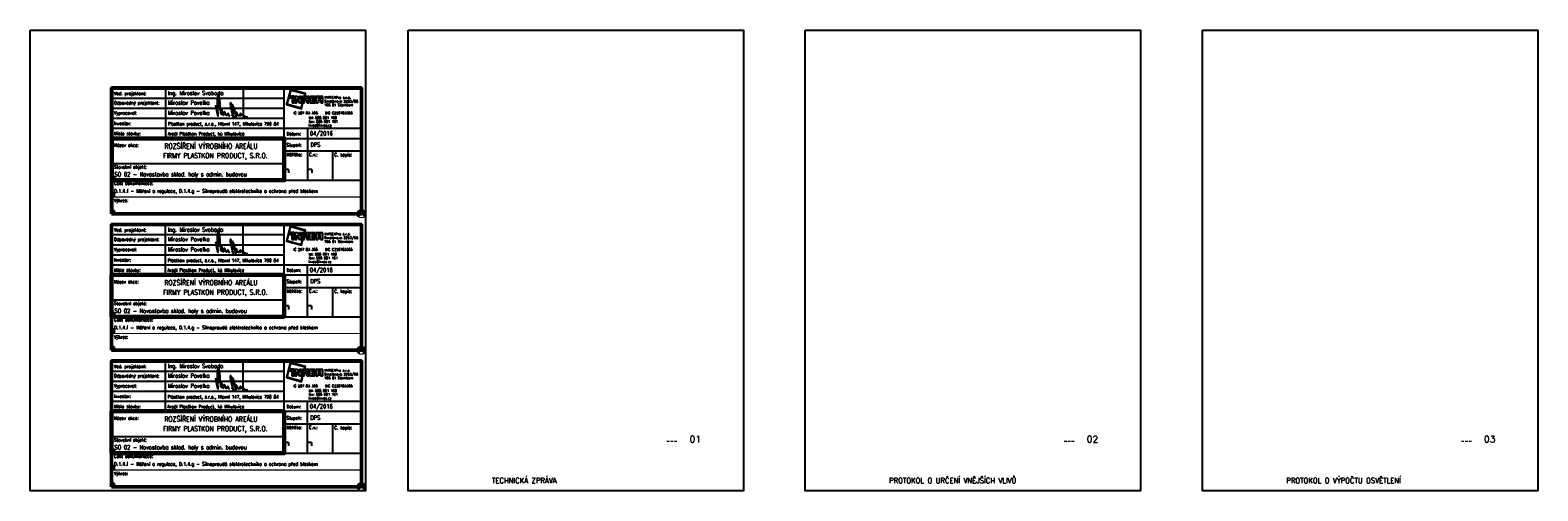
# Model space of a CAD drawing. Extents: x -19864 to 492529, y -84687 to -21221.
# Tile 24 of 34: x 399450 to 444405, y -84687 to -70937. Entities that reach past the tile are written whole.
import ezdxf
from ezdxf.enums import TextEntityAlignment as Align

# ---------------------------------------------------------------- set-up
doc = ezdxf.new("R2010")
doc.units = 0
doc.header["$MEASUREMENT"] = 0
doc.layers.get('0').update_dxf_attribs({"linetype": 'CONTINUOUS'})
doc.layers.add('IN_RAZITKO', color=7, linetype='CONTINUOUS')
doc.layers.add('MP2000N', color=7, linetype='CONTINUOUS', plot=False)
doc.styles.add('ARI-ROM-UNI', font='simplex.shx', dxfattribs={"width": 0.8})

# ---------------------------------------------------------------- blocks, each defined once
blk = doc.blocks.new('INREA RAZÍTKO')
at = {"layer": 'IN_RAZITKO', "transparency": 33554687}
blk.add_hatch(color=256, dxfattribs=at).paths.add_polyline_path([(-3.869, 7.655), (-3.904, 7.527), (-3.878, 7.527), (-3.839, 7.673), (-4.74, 7.912), (-4.978, 7.018), (-4.08, 6.768), (-3.993, 7.115), (-4.019, 7.115), (-4.098, 6.799), (-4.947, 7.035), (-4.722, 7.882)])
h = blk.add_hatch(color=256, dxfattribs=at)
h.paths.add_polyline_path([(-4.687, 7.527), (-4.792, 7.527), (-4.792, 7.423), (-4.687, 7.423)])
h.paths.add_polyline_path([(-4.527, 7.526), (-4.642, 7.526), (-4.642, 7.115), (-4.527, 7.115)])
h.paths.add_polyline_path([(-4.317, 7.527), (-4.468, 7.527), (-4.468, 7.115), (-4.349, 7.115), (-4.349, 7.381), (-4.189, 7.115), (-4.07, 7.115), (-4.07, 7.527), (-4.189, 7.527), (-4.189, 7.315)])
h.paths.add_polyline_path([(-3.913, 7.527), (-4.023, 7.527), (-4.023, 7.115)])
edge = h.paths.add_edge_path()
edge.add_line((-3.708, 7.527), (-3.877, 7.527))
edge.add_line((-3.877, 7.527), (-3.987, 7.115))
edge.add_line((-3.987, 7.115), (-3.894, 7.115))
edge.add_line((-3.894, 7.115), (-3.894, 7.277))
edge.add_line((-3.894, 7.277), (-3.757, 7.277))
edge.add_line((-3.757, 7.277), (-3.757, 7.115))
edge.add_line((-3.757, 7.115), (-3.638, 7.115))
edge.add_line((-3.638, 7.115), (-3.638, 7.257))
edge.add_arc((-3.708, 7.257), 0.07, 0, 90)
edge.add_arc((-3.708, 7.397), 0.07, 270, 360)
edge.add_line((-3.638, 7.397), (-3.638, 7.457))
edge.add_arc((-3.708, 7.457), 0.07, 0, 90)
h.paths.add_polyline_path([(-3.757, 7.419), (-3.757, 7.362), (-3.894, 7.362), (-3.894, 7.419)])
h.paths.add_polyline_path([(-3.253, 7.527), (-3.588, 7.527), (-3.588, 7.115), (-3.253, 7.115), (-3.253, 7.225), (-3.465, 7.225), (-3.465, 7.287), (-3.253, 7.287), (-3.253, 7.366), (-3.465, 7.366), (-3.465, 7.421), (-3.253, 7.421)])
edge = h.paths.add_edge_path()
edge.add_line((-2.877, 7.527), (-3.131, 7.527))
edge.add_arc((-3.131, 7.457), 0.07, 90, 180)
edge.add_line((-3.201, 7.457), (-3.201, 7.115))
edge.add_line((-3.201, 7.115), (-3.081, 7.115))
edge.add_line((-3.081, 7.115), (-3.081, 7.293))
edge.add_line((-3.081, 7.293), (-2.931, 7.293))
edge.add_line((-2.931, 7.293), (-2.931, 7.115))
edge.add_line((-2.931, 7.115), (-2.807, 7.115))
edge.add_line((-2.807, 7.115), (-2.807, 7.457))
edge.add_arc((-2.877, 7.457), 0.07, 0, 90)
h.paths.add_polyline_path([(-2.931, 7.421), (-2.931, 7.362), (-3.081, 7.362), (-3.081, 7.421)])
at = {"layer": 'IN_RAZITKO', "color": 7, "transparency": 33554687}
for p, q in [((-15.395, 7.405), (-5.108, 7.405)), ((-12.195, 8.005), (-12.195, 5.005)), ((-7.564, 8.005), (-7.564, 6.205)), ((-5.108, 2.651), (-5.108, 8.005)), ((-15.395, 6.805), (-5.108, 6.805)), ((-15.395, 6.205), (-5.108, 6.205)), ((-15.395, 5.605), (-5.108, 5.605)), ((-5.108, 5.605), (-0.505, 5.605)), ((-3.727, 5.605), (-3.727, 2.505)), ((-5.108, 5.005), (-0.505, 5.005)), ((-5.108, 4.255), (-0.505, 4.255)), ((-2.225, 4.258), (-2.225, 2.505)), ((-15.395, 3.505), (-5.108, 3.505))]:
    blk.add_line(p, q, dxfattribs=at)
at = {"layer": 'IN_RAZITKO', "transparency": 33554687}
for p, q in [((-4.468, 7.527), (-4.317, 7.527)), ((-4.468, 7.527), (-4.468, 7.115)), ((-4.349, 7.115), (-4.349, 7.381)), ((-4.349, 7.381), (-4.189, 7.115)), ((-4.317, 7.527), (-4.189, 7.315)), ((-4.189, 7.315), (-4.189, 7.527)), ((-4.189, 7.527), (-4.07, 7.527)), ((-4.07, 7.115), (-4.07, 7.527)), ((-4.023, 7.115), (-4.023, 7.527)), ((-3.913, 7.527), (-4.023, 7.115)), ((-4.023, 7.527), (-3.913, 7.527)), ((-3.877, 7.527), (-3.987, 7.115)), ((-3.878, 7.527), (-3.904, 7.527)), ((-3.894, 7.362), (-3.894, 7.419)), ((-3.757, 7.419), (-3.894, 7.419)), ((-3.757, 7.362), (-3.894, 7.362)), ((-3.894, 7.115), (-3.894, 7.277)), ((-3.894, 7.277), (-3.757, 7.277)), ((-3.877, 7.527), (-3.708, 7.527)), ((-3.757, 7.362), (-3.757, 7.419)), ((-3.757, 7.277), (-3.757, 7.115)), ((-3.638, 7.397), (-3.638, 7.457)), ((-3.638, 7.257), (-3.638, 7.115)), ((-3.588, 7.527), (-3.588, 7.115)), ((-3.588, 7.527), (-3.253, 7.527)), ((-3.253, 7.421), (-3.465, 7.421)), ((-3.465, 7.421), (-3.465, 7.366)), ((-3.253, 7.366), (-3.465, 7.366)), ((-3.253, 7.287), (-3.465, 7.287)), ((-3.465, 7.287), (-3.465, 7.225)), ((-3.465, 7.225), (-3.253, 7.225)), ((-3.253, 7.527), (-3.253, 7.421)), ((-3.253, 7.421), (-3.253, 7.527)), ((-3.253, 7.366), (-3.253, 7.287)), ((-3.253, 7.225), (-3.253, 7.115)), ((-3.201, 7.115), (-3.201, 7.457)), ((-3.131, 7.527), (-2.877, 7.527)), ((-2.931, 7.421), (-3.081, 7.421)), ((-3.081, 7.421), (-3.081, 7.362)), ((-3.081, 7.362), (-2.931, 7.362)), ((-2.931, 7.293), (-3.081, 7.293)), ((-3.081, 7.293), (-3.081, 7.115)), ((-2.931, 7.362), (-2.931, 7.421)), ((-2.931, 7.115), (-2.931, 7.293)), ((-2.807, 7.115), (-2.807, 7.457)), ((-4.468, 7.115), (-4.349, 7.115)), ((-4.189, 7.115), (-4.07, 7.115)), ((-3.993, 7.115), (-4.019, 7.115)), ((-3.987, 7.115), (-3.894, 7.115)), ((-3.757, 7.115), (-3.638, 7.115)), ((-3.588, 7.115), (-3.253, 7.115)), ((-3.201, 7.115), (-3.081, 7.115)), ((-2.931, 7.115), (-2.807, 7.115)), ((-5.108, 2.505), (-0.505, 2.505))]:
    blk.add_line(p, q, dxfattribs=at)
at = {"layer": 'IN_RAZITKO', "lineweight": 50, "transparency": 33554687}
for points in [[(-15.4, 0.5), (-0.5, 0.5), (-0.5, 8.01), (-15.4, 8.01)], [(-15.395, 0.505), (-0.505, 0.505), (-0.505, 8.005), (-15.395, 8.005)]]:
    blk.add_lwpolyline(points, close=True, dxfattribs=at)
at = {"layer": 'IN_RAZITKO', "transparency": 33554687}
for points in [[(-3.878, 7.527), (-3.839, 7.673), (-4.74, 7.912), (-4.978, 7.018), (-4.08, 6.768), (-3.993, 7.115)], [(-3.904, 7.527), (-3.869, 7.655), (-4.722, 7.882), (-4.947, 7.035), (-4.098, 6.799), (-4.019, 7.115)]]:
    blk.add_lwpolyline(points, dxfattribs=at)
for points in [[(-3.869, 7.655), (-3.904, 7.527), (-3.878, 7.527), (-3.839, 7.673), (-4.74, 7.912), (-4.978, 7.018), (-4.08, 6.768), (-3.993, 7.115), (-4.019, 7.115), (-4.098, 6.799), (-4.947, 7.035), (-4.722, 7.882)], [(-4.792, 7.423), (-4.687, 7.423), (-4.687, 7.527), (-4.792, 7.527)], [(-4.642, 7.115), (-4.527, 7.115), (-4.527, 7.526), (-4.642, 7.526)]]:
    blk.add_lwpolyline(points, close=True, dxfattribs=at)
at = {"layer": 'IN_RAZITKO', "lineweight": 60, "transparency": 33554687}
blk.add_lwpolyline([(-15.395, 2.505), (-5.108, 2.505), (-5.108, 5.005), (-15.395, 5.005)], close=True, dxfattribs=at)
at = {"layer": 'IN_RAZITKO', "transparency": 33554687, "const_width": 0.075}
blk.add_lwpolyline([(-15.395, 0.505), (-0.505, 0.505), (-0.505, 1.505), (-15.395, 1.505)], close=True, dxfattribs=at)
at = {"layer": 'IN_RAZITKO', "transparency": 33554687}
for centre, start, end in [((-3.708, 7.457), 0, 90), ((-3.708, 7.397), 270, 0), ((-3.708, 7.257), 0, 90), ((-3.131, 7.457), 90, 180), ((-2.877, 7.457), 0, 90)]:
    blk.add_arc(centre, 0.07, start, end, dxfattribs=at)
at = {"layer": 'IN_RAZITKO', "color": 7, "transparency": 33554687, "style": 'ARI-ROM-UNI', "width": 0.9}
for s, p in [('Ved. projektant:', (-15.255, 7.584)), ('Odpovědný projektant:', (-15.255, 7.022)), ('Vypracoval:', (-15.255, 6.422)), ('Investor:', (-15.255, 5.801)), ('Místo stavby:', (-15.255, 5.193)), ('Název akce:', (-15.255, 4.497)), ('Stupeň:', (-4.968, 4.509)), ('Datum:', (-4.968, 5.182)), ('Měřítko:', (-4.968, 3.94)), ('Č.v.:', (-3.627, 3.94)), ('Č. kopie:', (-2.125, 3.927)), ('Stavební objekt:', (-15.255, 3.197)), ('Část dokumentace:', (-15.255, 2.225)), ('Výkres:', (-15.255, 1.196))]:
    blk.add_text(s, height=0.2, dxfattribs=at).set_placement(p)
at = {"layer": 'IN_RAZITKO', "transparency": 33554687, "style": 'ARI-ROM-UNI'}
for s, p in [('                 Pro s.r.o.', (-3.847, 7.329)), ('Smetanova 2263/66', (-2.715, 7.103)), ('IČ 267 83 355   DIČ CZ26783355', (-4.556, 6.404)), ('tel: 585 001 160', (-3.657, 6.122)), ('785 01 Šternberk', (-2.715, 6.877)), ('fax: 585 001 161', (-3.657, 5.896)), ('inrea@inrea.cz', (-3.657, 5.67))]:
    blk.add_text(s, height=0.1425, dxfattribs=at).set_placement(p, align=Align.BOTTOM_LEFT)
at = {"layer": 'IN_RAZITKO', "transparency": 33554687, "style": 'ARI-ROM-UNI', "width": 1.3}
blk.add_text('INREA', height=0.1425, dxfattribs=at).set_placement((-2.715, 7.331), align=Align.BOTTOM_LEFT)
at = {"layer": 'IN_RAZITKO', "transparency": 33554687, "style": 'ARI-ROM-UNI'}
for tag, p, height, width in [('VEDOUCÍ-PROJEKTANT', (-12.053, 7.553), 0.25, 0.9), ('ODPOVĚDNÝ-PROJEKTANT', (-12.053, 6.964), 0.25, 0.9), ('VYPRACOVAL', (-12.053, 6.363), 0.25, 0.9), ('INVESTOR', (-12.053, 5.774), 0.2, 0.9), ('MÍSTO', (-12.053, 5.149), 0.25, 0.85), ('DATUM', (-3.585, 5.185), 0.25, 0.9), ('STUPEŇ', (-3.556, 4.468), 0.25, 0.9), ('OBJEKT', (-11.248, 2.85), 0.2, 0.8)]:
    blk.add_attdef(tag, p, '', height=height, dxfattribs=dict(at, width=width))
for tag, height, width, p in [('NÁZEV-1', 0.3, 0.85, (-10.252, 4.438)), ('NÁZEV-2', 0.3, 0.85, (-10.252, 3.876)), ('MĚŘ', 0.25, 0.9, (-4.422, 3.031)), ('ČV', 0.25, 0.9, (-3.034, 3.031)), ('VÝKRES', 0.35, 0.95, (-10.299, 0.801))]:
    blk.add_attdef(tag, text='', height=height, dxfattribs=dict(at, width=width)).set_placement(p, align=Align.CENTER)
blk.add_attdef('DOKUMENTACE', (-11.26, 1.842), '', height=0.25, dxfattribs=at)
blk = doc.blocks.new('PODPIS_PAVELKA')
at = {"color": 162, "lineweight": 30}
for points in [[(-67, 322), (-61, 305), (-59, 297), (-58, 290), (-57, 285), (-55, 279), (-54, 274), (-53, 270), (-52, 265), (-51, 260), (-51, 255), (-50, 250), (-49, 245), (-48, 241), (-47, 237), (-47, 232), (-46, 228), (-46, 223), (-45, 219), (-44, 214), (-43, 209), (-43, 205), (-42, 200), (-41, 194), (-40, 188), (-39, 182), (-38, 176), (-37, 170), (-36, 164), (-35, 158), (-33, 152), (-32, 146), (-31, 140), (-29, 133), (-28, 126), (-26, 119), (-25, 112), (-23, 104), (-22, 96), (-20, 88), (-19, 81), (-17, 75), (-16, 70), (-14, 64), (-13, 57), (-11, 49), (-9, 41), (-7, 32), (-5, 23), (-3, 15), (-1, 6), (0, 0), (1, 0), (0, 9), (-1, 20), (-1, 29), (-2, 34), (-2, 39), (-3, 44), (-3, 49), (-3, 54), (-4, 59), (-4, 64), (-4, 69), (-5, 73), (-5, 78), (-5, 83), (-6, 87), (-6, 91), (-6, 96), (-7, 102), (-7, 106), (-8, 111), (-8, 115), (-9, 119), (-9, 124), (-10, 129), (-10, 134), (-11, 140), (-11, 147), (-11, 153), (-12, 160), (-12, 166), (-12, 172), (-13, 178), (-13, 185), (-13, 192), (-13, 199), (-13, 206), (-13, 212), (-13, 218), (-13, 226), (-13, 235), (-13, 242), (-13, 249), (-13, 256), (-13, 263), (-13, 270), (-13, 277), (-13, 284), (-13, 291), (-13, 298), (-13, 304), (-13, 310), (-13, 316), (-13, 322), (-14, 329), (-14, 337), (-14, 344), (-14, 351), (-15, 357), (-15, 364), (-15, 371), (-16, 378), (-16, 386), (-16, 393), (-16, 399), (-16, 405), (-16, 411), (-16, 417), (-16, 423), (-16, 429), (-16, 435), (-16, 440), (-16, 446), (-15, 452), (-15, 458), (-15, 464), (-14, 470), (-14, 475), (-14, 481), (-14, 488), (-13, 495), (-13, 503), (-12, 511), (-12, 518), (-11, 525), (-11, 533), (-10, 541), (-9, 548), (-8, 556), (-7, 563), (-6, 572), (-4, 581), (-3, 589), (-2, 595), (-1, 600), (0, 604), (1, 608), (2, 612), (3, 616), (4, 619), (5, 621), (5, 624), (6, 626), (7, 629), (9, 632), (10, 634), (11, 636), (12, 637), (12, 638), (13, 639), (14, 639), (15, 640), (16, 639), (17, 639), (18, 638), (18, 637), (19, 636), (20, 635), (20, 633), (21, 631), (21, 629), (21, 627), (22, 625), (22, 623), (23, 620), (23, 618), (23, 617), (24, 615), (24, 613), (24, 610), (25, 608), (25, 605), (25, 603), (26, 600), (26, 598), (26, 595), (27, 592), (27, 590), (28, 586), (29, 583), (29, 580), (30, 577), (30, 573), (31, 570), (31, 566), (32, 563), (33, 560), (33, 557), (34, 554), (34, 551), (35, 547), (36, 543), (36, 539), (37, 534), (38, 530), (39, 525), (39, 520), (40, 515), (41, 510), (42, 505), (42, 501), (43, 496), (44, 490), (44, 485), (45, 480), (46, 475), (46, 471), (47, 468), (47, 464), (48, 460), (48, 456), (49, 451), (50, 446), (50, 440), (51, 433), (52, 426), (53, 420), (53, 413), (54, 407), (55, 399), (55, 392), (56, 386), (56, 381), (57, 376), (57, 370), (57, 364), (58, 358), (58, 353), (58, 347), (58, 341), (58, 334), (58, 327), (58, 319), (58, 311), (58, 303), (58, 295), (58, 288), (58, 282), (58, 276), (58, 270), (58, 263), (58, 257), (58, 251), (58, 245), (58, 239), (58, 234), (58, 228), (58, 223), (58, 218), (59, 212), (59, 206), (59, 199), (60, 193), (60, 185), (61, 175)], [(120, 141), (123, 129), (125, 123), (126, 118), (127, 112), (128, 108), (129, 103), (131, 97), (133, 89), (134, 83), (137, 77), (139, 71), (141, 64), (143, 57), (145, 50), (147, 43), (150, 37), (151, 34), (152, 31), (154, 28), (156, 26), (158, 25), (159, 24), (161, 24), (162, 24), (163, 25), (165, 28), (166, 30), (166, 32), (167, 35), (167, 38), (167, 40), (167, 44), (167, 48), (167, 49), (167, 51), (167, 55), (167, 57), (167, 60), (167, 62), (167, 67), (167, 71), (168, 73), (168, 77), (169, 80), (169, 84), (170, 86), (170, 89), (171, 92), (171, 96), (172, 98), (173, 101), (174, 104), (176, 106), (177, 109), (179, 113), (180, 115), (181, 117), (182, 120), (183, 121), (184, 122), (185, 123), (185, 124), (186, 125), (187, 126), (188, 126), (189, 127), (190, 127), (190, 127), (191, 127), (192, 127), (193, 125), (194, 125), (194, 124), (195, 122), (196, 120), (197, 118), (198, 117), (199, 114), (200, 112), (200, 110), (201, 107), (202, 105), (202, 101), (204, 98), (205, 94), (206, 89), (207, 83), (209, 79), (210, 74), (212, 68), (214, 61), (216, 54), (218, 50), (220, 45), (224, 41), (227, 39), (230, 35), (233, 32), (236, 29), (240, 26), (244, 23), (248, 21), (254, 21), (257, 21), (260, 21), (264, 21), (267, 23), (270, 25), (273, 28), (275, 32), (278, 36), (279, 39), (283, 46), (284, 50), (286, 54), (288, 58), (290, 63), (292, 71), (294, 75), (295, 78), (296, 78), (296, 79), (297, 78), (298, 77), (299, 76), (300, 73), (300, 71), (301, 69), (302, 66), (303, 63), (304, 59), (305, 55), (307, 50), (308, 46), (310, 41), (312, 36), (314, 30), (317, 24), (320, 19), (322, 16), (325, 12), (328, 10), (333, 5), (337, 3), (342, 1), (350, -2)], [(421, 6), (426, 18), (431, 33), (436, 50), (439, 68), (439, 84), (438, 99), (438, 112), (438, 124), (438, 135), (437, 149), (435, 163), (435, 179), (432, 194), (431, 206), (430, 217), (429, 227), (427, 240), (426, 246), (423, 257), (420, 267), (418, 277), (417, 287), (414, 293), (412, 301), (410, 308), (408, 315), (405, 326), (403, 331), (400, 339), (397, 346), (395, 354), (392, 362), (390, 369), (388, 374), (386, 379), (384, 386), (383, 388), (382, 390), (381, 392), (380, 393), (379, 393), (378, 394), (376, 393), (375, 393), (374, 392), (373, 391), (372, 389), (372, 386), (372, 384), (371, 380), (372, 375), (372, 370), (373, 364), (374, 357), (374, 350), (375, 344), (376, 336), (377, 330), (379, 321), (379, 313), (381, 302), (382, 293), (384, 280), (385, 270), (386, 264), (388, 258), (389, 251), (390, 245), (392, 236), (393, 229), (394, 223), (395, 216), (397, 208), (399, 201), (400, 195), (402, 187), (404, 180), (406, 173), (409, 163), (410, 156), (412, 149), (414, 140), (417, 129), (420, 117), (421, 108), (424, 97), (425, 92), (427, 85), (429, 78), (431, 68), (433, 59), (434, 53), (436, 48), (437, 40), (438, 34), (440, 28), (441, 21), (443, 15), (445, 8), (447, 3), (449, -2), (452, -10), (456, -17), (459, -23), (463, -29), (469, -35), (476, -39), (483, -43)], [(427, 345), (437, 330), (443, 318), (447, 307), (452, 295), (456, 285), (461, 271), (465, 259), (469, 250), (473, 241), (476, 229), (479, 220), (482, 211), (485, 201), (488, 190), (491, 178), (494, 163), (497, 148), (499, 136), (503, 122), (504, 110), (507, 95), (509, 88), (510, 80), (512, 69), (514, 59), (516, 49), (519, 42), (521, 30), (523, 19), (524, 8), (526, -2), (527, -11), (528, -14), (529, -21), (529, -26), (529, -26), (529, -26), (530, -26), (530, -26), (530, -26), (530, -26), (530, -26), (530, -26), (530, -24), (530, -23), (530, -21), (530, -19), (530, -18), (530, -16), (530, -15), (530, -12), (530, -8), (530, -4), (530, 0), (530, 4), (530, 8), (530, 12), (530, 16), (530, 20), (530, 24), (530, 29), (529, 32), (529, 37), (529, 41), (529, 46), (530, 51), (530, 55), (530, 58), (530, 63), (530, 67), (531, 72), (532, 76), (533, 80), (533, 84), (535, 89), (536, 92), (537, 95), (539, 99), (541, 102), (542, 104), (543, 106), (545, 108), (546, 110), (548, 111), (549, 112), (550, 112), (551, 112), (552, 111), (553, 110), (553, 109), (554, 107), (554, 105), (555, 103), (555, 101), (556, 98), (556, 96), (557, 93), (557, 90), (558, 87), (558, 83), (559, 79), (559, 77), (559, 76), (559, 74), (559, 72), (558, 70), (558, 70), (558, 65), (557, 59), (557, 53), (556, 49), (556, 45), (555, 41), (554, 37), (554, 34), (552, 28), (550, 25), (548, 21), (545, 19), (543, 17), (549, 19), (552, 20), (557, 22), (561, 23), (566, 23), (570, 24), (574, 24), (581, 24), (586, 24), (589, 23), (592, 22), (594, 20), (597, 17), (602, 15), (605, 13), (609, 12), (612, 12), (616, 11), (620, 11), (623, 11), (627, 12), (629, 12)], [(891, -38), (884, -39), (876, -39), (867, -38), (861, -37), (854, -36), (846, -34), (836, -31), (827, -28), (819, -25), (811, -22), (804, -18), (796, -13), (790, -9), (785, -6), (780, -1), (776, 2), (773, 6), (770, 9), (766, 12), (763, 15), (759, 19), (755, 22), (750, 26), (746, 29), (743, 31), (741, 33), (738, 34), (736, 35), (734, 36), (732, 36), (730, 36), (727, 36), (726, 36), (724, 35), (722, 35), (720, 34), (718, 33), (715, 33), (713, 33), (710, 33), (707, 33), (705, 33), (703, 34), (701, 35), (699, 37), (698, 39), (696, 41), (696, 43), (694, 50), (692, 55), (690, 59), (688, 62), (687, 64), (685, 66), (683, 69), (680, 71), (677, 72), (674, 72), (672, 72), (669, 71), (667, 69), (664, 67), (661, 64), (659, 61), (657, 58), (655, 54), (654, 52), (652, 48), (651, 44), (651, 41), (649, 35), (649, 29), (649, 25), (650, 21), (651, 18), (652, 15), (654, 13), (655, 11), (657, 10), (660, 9), (663, 9), (666, 9), (669, 10), (672, 11), (676, 13), (678, 16), (681, 18), (683, 21), (685, 23), (686, 26), (687, 28), (689, 31), (690, 35), (690, 38), (691, 41), (692, 44), (692, 47), (692, 50), (693, 52), (692, 53), (692, 54)]]:
    blk.add_lwpolyline(points, dxfattribs=at)
blk.add_lwpolyline([(113, 177), (111, 185), (109, 191), (108, 194), (107, 197), (106, 200), (104, 203), (103, 206), (102, 207), (101, 208), (100, 210), (99, 212), (98, 213), (96, 214), (95, 215), (93, 215), (92, 214), (91, 214), (89, 213), (88, 211), (86, 210), (85, 208), (84, 207), (83, 205), (83, 203), (82, 201), (82, 199), (81, 197), (81, 195), (81, 193), (81, 190), (81, 188), (81, 185), (81, 182), (81, 179), (81, 175), (81, 169), (81, 163), (81, 158), (82, 152), (82, 148), (82, 142), (82, 137), (82, 132), (83, 128), (83, 124), (83, 120), (83, 115), (84, 110), (84, 104), (85, 98), (85, 91), (86, 83), (87, 79), (88, 74), (89, 70), (90, 67), (91, 64), (92, 61), (93, 59), (94, 57), (95, 55), (96, 54), (98, 52), (99, 51), (101, 50), (102, 50), (104, 50), (106, 50), (109, 50), (111, 51), (115, 52), (117, 54), (119, 56), (120, 58), (121, 61), (122, 64), (123, 66), (125, 70), (125, 72), (126, 77), (126, 80), (126, 83), (126, 87), (126, 94), (126, 99), (126, 103), (125, 108), (125, 112), (124, 118), (123, 122), (123, 127), (122, 132), (121, 135), (121, 139), (120, 144), (119, 149), (118, 153), (117, 159), (116, 162), (115, 167), (114, 172)], close=True, dxfattribs=at)
blk = doc.blocks.new('PVLK_TERČ_RAZÍTKA')
at = {"layer": 'MP2000N', "lineweight": 0}
h = blk.add_hatch(color=6, dxfattribs=at)
h.dxf.hatch_style = 1
h.paths.add_polyline_path([(0, 0), (88, -88, 0.198912), (125, 0, 0.198912), (88, 88)])
h.paths.add_polyline_path([(-88, 88, 0.198912), (-125, 0, 0.198912), (-88, -88), (0, 0)])
at = {"layer": 'MP2000N', "color": 6, "lineweight": 0}
for p, q in [((-88, -88), (88, 88)), ((88, -88), (-88, 88))]:
    blk.add_line(p, q, dxfattribs=at)
blk.add_circle((0, 0), 125, dxfattribs=at)

msp = doc.modelspace()

# ---------------------------------------------------------------- linework, layer by layer
at = {"layer": 'MP2000N', "color": 6, "linetype": 'Continuous'}
for p, q in [((401965, -75303), (401850, -75303)), ((401965, -75303), (401965, -75403)), ((407155, -75096), (407040, -75096)), ((407155, -75096), (407155, -75196)), ((407846, -75096), (407731, -75096)), ((407846, -75096), (407846, -75196)), ((401953, -75791), (401839, -75791)), ((401953, -75791), (401953, -75891)), ((401953, -76316), (401839, -76316)), ((401953, -76316), (401953, -76416)), ((401962, -79377), (401848, -79377)), ((401962, -79377), (401962, -79477)), ((407152, -79170), (407038, -79170)), ((407152, -79170), (407152, -79270)), ((407843, -79170), (407729, -79170)), ((407843, -79170), (407843, -79270)), ((401951, -79866), (401836, -79866)), ((401951, -79866), (401951, -79966)), ((401951, -80390), (401836, -80390)), ((401951, -80390), (401951, -80490)), ((401962, -83449), (401848, -83449)), ((401962, -83449), (401962, -83549)), ((407152, -83242), (407038, -83242)), ((407152, -83242), (407152, -83342)), ((407843, -83242), (407729, -83242)), ((407843, -83242), (407843, -83342)), ((401951, -83937), (401836, -83937)), ((401951, -83937), (401951, -84037)), ((401951, -84462), (401836, -84462)), ((401951, -84462), (401951, -84562))]:
    msp.add_line(p, q, dxfattribs=at)
for points in [[(399450, -70937), (409450, -70937), (409450, -84687), (399450, -84687)], [(410718, -70937), (420718, -70937), (420718, -84687), (410718, -84687)], [(422561, -70937), (432561, -70937), (432561, -84687), (422561, -84687)], [(434405, -70937), (444405, -70937), (444405, -84687), (434405, -84687)]]:
    msp.add_lwpolyline(points, close=True, dxfattribs=at)

# ---------------------------------------------------------------- block references
ref = msp.add_blockref('INREA RAZÍTKO', (409580, -76669), dxfattribs=dict(xscale=499.9999999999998, yscale=499.9999999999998, zscale=499.9999999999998))
ref.add_attrib('VEDOUCÍ-PROJEKTANT', 'Ing. Miroslav Svoboda', (403556, -72879), dxfattribs={"layer": 'IN_RAZITKO', "height": 125, "style": 'ARI-ROM-UNI', "width": 0.9})
ref.add_attrib('ODPOVĚDNÝ-PROJEKTANT', 'Miroslav Pavelka', (403556, -73165), dxfattribs={"layer": 'IN_RAZITKO', "height": 125, "style": 'ARI-ROM-UNI', "width": 0.9})
ref.add_attrib('VYPRACOVAL', 'Miroslav Pavelka', (403556, -73469), dxfattribs={"layer": 'IN_RAZITKO', "height": 125, "style": 'ARI-ROM-UNI', "width": 0.9})
ref.add_attrib('MÍSTO', 'Areál Plastkon Product, kú Mikulovice', (403547, -74078), dxfattribs={"layer": 'IN_RAZITKO', "height": 100, "style": 'ARI-ROM-UNI', "width": 0.9})
ref.add_attrib('DATUM', '04/2016', (407790, -74081), dxfattribs={"layer": 'IN_RAZITKO', "height": 125, "style": 'ARI-ROM-UNI', "width": 0.9})
ref.add_attrib('STUPEŇ', 'DPS', (407805, -74419), dxfattribs={"layer": 'IN_RAZITKO', "height": 125, "style": 'ARI-ROM-UNI', "width": 0.9})
for name, p in [('PODPIS_PAVELKA', (405051, -73499)), ('PVLK_TERČ_RAZÍTKA', (409328, -76416)), ('PODPIS_PAVELKA', (405049, -77573)), ('PVLK_TERČ_RAZÍTKA', (409325, -80490)), ('PODPIS_PAVELKA', (405049, -81645)), ('PVLK_TERČ_RAZÍTKA', (409325, -84562))]:
    msp.add_blockref(name, p)
ref = msp.add_blockref('INREA RAZÍTKO', (409578, -80743), dxfattribs=dict(xscale=499.9999999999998, yscale=499.9999999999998, zscale=499.9999999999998))
ref.add_attrib('VEDOUCÍ-PROJEKTANT', 'Ing. Miroslav Svoboda', (403554, -76954), dxfattribs={"layer": 'IN_RAZITKO', "height": 125, "style": 'ARI-ROM-UNI', "width": 0.9})
ref.add_attrib('ODPOVĚDNÝ-PROJEKTANT', 'Miroslav Pavelka', (403554, -77240), dxfattribs={"layer": 'IN_RAZITKO', "height": 125, "style": 'ARI-ROM-UNI', "width": 0.9})
ref.add_attrib('VYPRACOVAL', 'Miroslav Pavelka', (403554, -77543), dxfattribs={"layer": 'IN_RAZITKO', "height": 125, "style": 'ARI-ROM-UNI', "width": 0.9})
ref.add_attrib('MÍSTO', 'Areál Plastkon Product, kú Mikulovice', (403544, -78152), dxfattribs={"layer": 'IN_RAZITKO', "height": 100, "style": 'ARI-ROM-UNI', "width": 0.9})
ref.add_attrib('DATUM', '04/2016', (407788, -78156), dxfattribs={"layer": 'IN_RAZITKO', "height": 125, "style": 'ARI-ROM-UNI', "width": 0.9})
ref.add_attrib('STUPEŇ', 'DPS', (407802, -78493), dxfattribs={"layer": 'IN_RAZITKO', "height": 125, "style": 'ARI-ROM-UNI', "width": 0.9})
ref = msp.add_blockref('INREA RAZÍTKO', (409578, -84815), dxfattribs=dict(xscale=499.9999999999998, yscale=499.9999999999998, zscale=499.9999999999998))
ref.add_attrib('VEDOUCÍ-PROJEKTANT', 'Ing. Miroslav Svoboda', (403554, -81025), dxfattribs={"layer": 'IN_RAZITKO', "height": 125, "style": 'ARI-ROM-UNI', "width": 0.9})
ref.add_attrib('ODPOVĚDNÝ-PROJEKTANT', 'Miroslav Pavelka', (403554, -81311), dxfattribs={"layer": 'IN_RAZITKO', "height": 125, "style": 'ARI-ROM-UNI', "width": 0.9})
ref.add_attrib('VYPRACOVAL', 'Miroslav Pavelka', (403554, -81615), dxfattribs={"layer": 'IN_RAZITKO', "height": 125, "style": 'ARI-ROM-UNI', "width": 0.9})
ref.add_attrib('MÍSTO', 'Areál Plastkon Product, kú Mikulovice', (403544, -82224), dxfattribs={"layer": 'IN_RAZITKO', "height": 100, "style": 'ARI-ROM-UNI', "width": 0.9})
ref.add_attrib('DATUM', '04/2016', (407788, -82227), dxfattribs={"layer": 'IN_RAZITKO', "height": 125, "style": 'ARI-ROM-UNI', "width": 0.9})
ref.add_attrib('STUPEŇ', 'DPS', (407802, -82565), dxfattribs={"layer": 'IN_RAZITKO', "height": 125, "style": 'ARI-ROM-UNI', "width": 0.9})

# ---------------------------------------------------------------- texts
at = {"layer": 'IN_RAZITKO', "transparency": 33554687, "style": 'ARI-ROM-UNI'}
for s, height, width, p in [('Plastkon product, s.r.o., Hlavní 147, Mikulovice 790 84', 100, 0.79, (403556, -73785)), ('SO 02 - Novostavba sklad. haly s admin. budovou', 125, 0.9, (401965, -75303)), ('Plastkon product, s.r.o., Hlavní 147, Mikulovice 790 84', 100, 0.79, (403554, -77859)), ('SO 02 - Novostavba sklad. haly s admin. budovou', 125, 0.9, (401962, -79377)), ('Plastkon product, s.r.o., Hlavní 147, Mikulovice 790 84', 100, 0.79, (403554, -81931)), ('SO 02 - Novostavba sklad. haly s admin. budovou', 125, 0.9, (401962, -83449)), ('TECHNICKÁ ZPRÁVA', 166.67, 0.9, (413218, -84462)), ('PROTOKOL O URČENÍ VNĚJŠÍCH VLIVŮ', 166.67, 0.9, (425062, -84462)), ('PROTOKOL O VÝPOČTU OSVĚTLENÍ', 166.67, 0.9, (436905, -84462))]:
    msp.add_text(s, height=height, dxfattribs=dict(at, width=width)).set_placement(p)
at = {"layer": 'IN_RAZITKO', "transparency": 33554687, "style": 'ARI-ROM-UNI', "width": 0.85}
for s, p in [('ROZŠÍŘENÍ VÝROBNÍHO AREÁLU ', (404890, -74475)), ('FIRMY PLASTKON PRODUCT, S.R.O.', (404974, -74759)), ('ROZŠÍŘENÍ VÝROBNÍHO AREÁLU ', (404888, -78549)), ('FIRMY PLASTKON PRODUCT, S.R.O.', (404971, -78834)), ('ROZŠÍŘENÍ VÝROBNÍHO AREÁLU ', (404888, -82621)), ('FIRMY PLASTKON PRODUCT, S.R.O.', (404971, -82905))]:
    msp.add_text(s, height=150, dxfattribs=at).set_placement(p, align=Align.CENTER)
at = {"layer": 'IN_RAZITKO', "lineweight": 35, "transparency": 33554687, "style": 'ARI-ROM-UNI', "width": 0.9}
for p in [(401953, -75791), (401951, -79866), (401951, -83937)]:
    msp.add_text('D.1.4.f - Měření a regulace, D.1.4.g - Silnoproudá elektrotechnika a ochrana před bleskem ', height=106.67, dxfattribs=at).set_placement(p)
at = {"layer": 'IN_RAZITKO', "transparency": 33554687, "style": 'ARI-ROM-UNI'}
for s, height, p in [('01', 200, (419111, -83242)), ('02', 200, (430954, -83242)), ('03', 200, (442798, -83242)), ('---', 100, (418420, -83242)), ('---', 100, (430264, -83242)), ('---', 100, (442107, -83242))]:
    msp.add_text(s, height=height, dxfattribs=at).set_placement(p)

doc.saveas('drawing.dxf')
